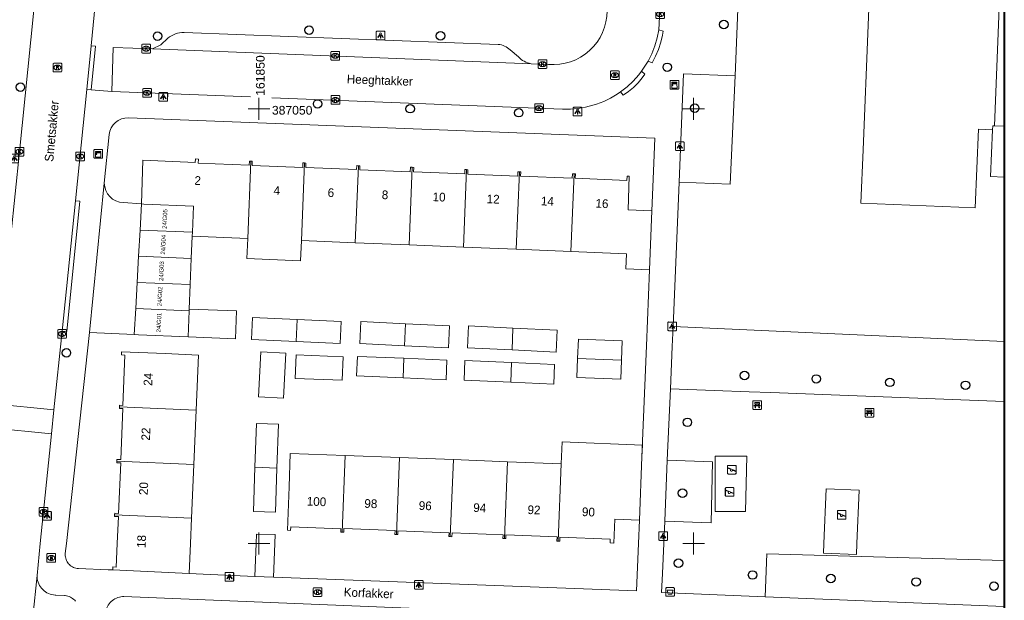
# Model space of a CAD drawing. Header units: metres. Extents: x 161590 to 161951, y 386917 to 387147.
# Tile 12 of 13: x 161822 to 161936, y 386993 to 387060. Entities that reach past the tile are written whole.
import ezdxf
from ezdxf.enums import TextEntityAlignment as Align

# ---------------------------------------------------------------- set-up
doc = ezdxf.new("R2010")
doc.units = ezdxf.units.M
doc.header["$MEASUREMENT"] = 0
for name, color, linetype, lineweight in [('GB_Coordinaat', 7, 'Continuous', 0), ('GB_Kader', 7, 'Continuous', 40), ('GB_Ruitennet', 7, 'Continuous', 0), ('IMGEO_Groenvoorziening', 7, 'Continuous', 0), ('IMGEO_Muur', 7, 'Continuous', 0), ('IMGEO_Openbare_ruimte_label', 7, 'Continuous', 0), ('IMGEO_Pand', 7, 'Continuous', 0), ('IMGEO_Pand_nummerreeks', 7, 'Continuous', 0), ('IMGEO_Parkeervlak_open', 7, 'Continuous', 0), ('IMGEO_Rijbaan_lokaal_open', 7, 'Continuous', 0), ('IMGEO_Voetpad_open', 7, 'Continuous', 0)]:
    doc.layers.add(name, color=color, linetype=linetype, lineweight=lineweight)
for name, color, linetype, lineweight, true_color in [('IMGEO_Afvalbak', 7, 'Continuous', 0, 0x965c00), ('IMGEO_Bank', 7, 'Continuous', 0, 0x006400), ('IMGEO_Boom', 7, 'Continuous', 0, 0x6e2d9b), ('IMGEO_Brandkraan', 7, 'Continuous', 0, 0x20b2aa), ('IMGEO_Kast', 7, 'Continuous', 0, 0xffc80a), ('IMGEO_Kolk', 7, 'Continuous', 0, 0x20b2aa), ('IMGEO_Lichtpunt', 7, 'Continuous', 0, 0x006400), ('IMGEO_Rioolput', 7, 'Continuous', 13, 0x20b2aa), ('IMGEO_Speelvoorziening', 7, 'Continuous', 0, 0x006400)]:
    doc.layers.add(name, color=color, linetype=linetype, lineweight=lineweight, true_color=true_color)
doc.styles.add('GB-Tekst Maatvoering', font='ITALICS.shx', dxfattribs={"height": 1})
doc.styles.add('IMGeo', font='txt', dxfattribs={"height": 1})

# ---------------------------------------------------------------- blocks, each defined once
blk = doc.blocks.new('RK')
at = {"layer": 'GB_Ruitennet', "flags": 128}
for points in [[(-1.25, 0), (0, 0), (0, 1.25)], [(0, -1.25), (0, 0), (1.25, 0)]]:
    blk.add_lwpolyline(points, dxfattribs=at)
blk = doc.blocks.new('bgt_boom')
at = {"layer": 'IMGEO_Boom', "color": 7, "lineweight": 30}
blk.add_circle((0, 0), 0.489, dxfattribs=at)
blk = doc.blocks.new('*U15')
at = {"layer": 'IMGEO_Bank', "color": 7, "flags": 128}
for points in [[(2.7, -1.15, 0.423631), (2.83, -0.66), (1.15, 2.7, 0.423631), (0.66, 2.83), (-2.7, 1.15, 0.423631), (-2.83, 0.66), (-1.15, -2.7, 0.423631), (-0.66, -2.83), (2.7, -1.15)], [(-0.39, 0.79), (-0.56, 1.12), (-0.38, 1.77), (-0.1, 1.22, 0.384909), (-0.06, 1.2), (0.77, 1.62), (0.86, 1.44), (0.03, 1.03, 0.384909), (0.02, 0.99), (0.8, -0.58, 0.384909), (0.84, -0.59), (1.67, -0.18), (1.76, -0.35), (0.93, -0.77, 0.384909), (0.91, -0.81), (1.2, -1.38), (0.57, -1.13), (0.39, -0.79, 0.384909), (0.36, -0.78), (-0.06, -0.99, 0.384909), (-0.08, -1.02), (0.09, -1.37), (-0.55, -1.69), (-1.68, 0.56), (-1.03, 0.89), (-0.87, 0.55, 0.384909), (-0.83, 0.54), (-0.41, 0.75, 0.384909), (-0.39, 0.79)]]:
    blk.add_lwpolyline(points, format="xyb", close=True, dxfattribs=at)
blk = doc.blocks.new('bgt_bank')
at = {"layer": 'IMGEO_Bank', "color": 7, "linetype": 'Continuous', "lineweight": 0, "flags": 128}
blk.add_lwpolyline([(-0.5, -0.43), (-0.5, 0.42, -0.423631), (-0.43, 0.5), (0.42, 0.5, -0.423631), (0.5, 0.43), (0.5, -0.42, -0.423631), (0.43, -0.5), (-0.42, -0.5, -0.423631), (-0.5, -0.43)], format="xyb", close=True, dxfattribs=at)
at = {"layer": 'IMGEO_Bank', "color": 7, "flags": 128}
blk.add_lwpolyline([(0.15, 0.11, 0.384909), (0.14, 0.12), (-0.14, 0.12, 0.384909), (-0.15, 0.11), (-0.15, 0.01, 0.384909), (-0.14, 0), (0.14, 0, 0.384909), (0.15, 0.01), (0.15, 0.11)], format="xyb", close=True, dxfattribs=at)
at = {"layer": 'IMGEO_Bank', "color": 7, "xscale": 0.223606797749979, "yscale": 0.223606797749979, "zscale": 0.223606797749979, "rotation": 243.434948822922}
blk.add_blockref('*U15', (0, 0), dxfattribs=at)
blk = doc.blocks.new('*U17')
at = {"layer": 'IMGEO_Brandkraan', "linetype": 'Continuous', "lineweight": 0}
for points in [[(-0.49, -1.01), (1.11, -0.21), (0.68, 0.64, 0.108931), (0.38, 1.02, 0.685211), (-0.31, 0.5, 0.653363), (-1.03, 0.26, 0.140841), (-0.96, -0.09)], [(-0.11, -0.2), (-0.22, 0.01, 1.027489), (-0.53, -0.13), (-0.42, -0.35)], [(0.51, 0.11), (0.39, 0.37, 1.005529), (0.06, 0.2), (0.19, -0.05)]]:
    blk.add_hatch(color=7, dxfattribs=at).paths.add_polyline_path(points, flags=16)
at = {"layer": 'IMGEO_Brandkraan', "color": 7, "linetype": 'Continuous', "lineweight": 0, "flags": 128}
blk.add_lwpolyline([(2.71, -1.15), (-0.7, -2.85, -0.398433), (-1.15, -2.71), (-2.85, 0.7, -0.398433), (-2.71, 1.15), (0.7, 2.85, -0.398433), (1.15, 2.71), (2.85, -0.7, -0.398433), (2.71, -1.15)], format="xyb", close=True, dxfattribs=at)
at = {"layer": 'IMGEO_Brandkraan', "color": 7, "linetype": 'Continuous', "lineweight": 0}
blk.add_rational_spline([(1.15, 0.5), (1.92, -1.06), (0.79, -1.61), (-0.33, -2.16), (-1.09, -0.61), (-1.12, -0.56), (-1.14, -0.51), (-1.92, 1.05), (-0.79, 1.61), (0.33, 2.16), (1.1, 0.6), (1.12, 0.55), (1.15, 0.5)], [1, 0.707106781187, 1, 0.707106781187, 1, 1, 1, 0.707106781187, 1, 0.707106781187, 1, 1, 1], degree=2, knots=[0, 0, 0, 0.125, 0.125, 0.25, 0.25, 0.5, 0.5, 0.625, 0.625, 0.75, 0.75, 1, 1, 1], dxfattribs=at)
blk = doc.blocks.new('e_bgt_put_brandkraan_put')
at = {"layer": 'IMGEO_Brandkraan', "color": 7, "linetype": 'Continuous', "lineweight": 0, "flags": 128}
blk.add_lwpolyline([(-0.5, -0.43), (-0.5, 0.43, -0.398433), (-0.43, 0.5), (0.43, 0.5, -0.398433), (0.5, 0.43), (0.5, -0.43, -0.398433), (0.43, -0.5), (-0.43, -0.5, -0.398433), (-0.5, -0.43)], format="xyb", close=True, dxfattribs=at)
at = {"layer": 'IMGEO_Brandkraan', "color": 7, "linetype": 'Continuous', "lineweight": 0, "xscale": 0.223606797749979, "yscale": 0.223606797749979, "zscale": 0.223606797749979, "rotation": 243.434948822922}
blk.add_blockref('*U17', (0, 0), dxfattribs=at)
blk = doc.blocks.new('*U19')
at = {"layer": 'IMGEO_Kolk', "linetype": 'Continuous', "lineweight": 0}
blk.add_hatch(color=7, dxfattribs=at).paths.add_polyline_path([(-0.44, -1.12), (-0.69, -0.63), (-0.08, -0.32), (-0.95, -0.11), (-1.27, 0.55), (-0.38, 0.27), (0.31, 1.38), (0.62, 0.77), (0.13, 0.1), (0.52, -0.02), (0.91, 0.17), (1.16, -0.32)], flags=16)
at = {"layer": 'IMGEO_Kolk', "color": 7, "linetype": 'Continuous', "lineweight": 0, "flags": 128}
blk.add_lwpolyline([(2.71, -1.15), (-0.7, -2.85, -0.398433), (-1.15, -2.71), (-2.85, 0.7, -0.398433), (-2.71, 1.15), (0.7, 2.85, -0.398433), (1.15, 2.71), (2.85, -0.7, -0.398433), (2.71, -1.15)], format="xyb", close=True, dxfattribs=at)
at = {"layer": 'IMGEO_Kolk', "color": 7, "linetype": 'Continuous', "lineweight": 0}
blk.add_rational_spline([(1.15, 0.5), (1.92, -1.06), (0.79, -1.61), (-0.33, -2.16), (-1.09, -0.61), (-1.12, -0.56), (-1.14, -0.51), (-1.92, 1.05), (-0.79, 1.61), (0.33, 2.16), (1.1, 0.6), (1.12, 0.55), (1.15, 0.5)], [1, 0.707106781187, 1, 0.707106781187, 1, 1, 1, 0.707106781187, 1, 0.707106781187, 1, 1, 1], degree=2, knots=[0, 0, 0, 0.125, 0.125, 0.25, 0.25, 0.5, 0.5, 0.625, 0.625, 0.75, 0.75, 1, 1, 1], dxfattribs=at)
blk = doc.blocks.new('e_bgt_put_kolk')
at = {"layer": 'IMGEO_Kolk', "color": 7, "linetype": 'Continuous', "lineweight": 0, "flags": 128}
blk.add_lwpolyline([(-0.5, -0.43), (-0.5, 0.43, -0.398433), (-0.43, 0.5), (0.43, 0.5, -0.398433), (0.5, 0.43), (0.5, -0.43, -0.398433), (0.43, -0.5), (-0.43, -0.5, -0.398433), (-0.5, -0.43)], format="xyb", close=True, dxfattribs=at)
at = {"layer": 'IMGEO_Kolk', "color": 7, "linetype": 'Continuous', "lineweight": 0, "xscale": 0.223606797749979, "yscale": 0.223606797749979, "zscale": 0.223606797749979, "rotation": 243.434948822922}
blk.add_blockref('*U19', (0, 0), dxfattribs=at)
blk = doc.blocks.new('*U13')
at = {"layer": 'IMGEO_Lichtpunt', "color": 7, "flags": 128}
for points in [[(-20, -89), (83, -38, 0.414214), (89, -20), (38, 83, 0.414214), (20, 89), (-83, 38, 0.414214), (-89, 20), (-38, -83, 0.414214), (-20, -89)], [(-19, -25, 1), (-32, 0, 1), (-19, -25)]]:
    blk.add_lwpolyline(points, format="xyb", close=True, dxfattribs=at)
for points in [[(-11, 9), (-16, 12), (5, 52), (11, 49), (-11, 9)], [(-1, -4), (-4, 2), (37, 22), (40, 16), (-1, -4)], [(-1, -20), (0, -13), (46, -20), (45, -27), (-1, -20)]]:
    blk.add_lwpolyline(points, close=True, dxfattribs=at)
blk = doc.blocks.new('e_bgt_paal_lichtmast')
at = {"layer": 'IMGEO_Lichtpunt', "color": 7, "flags": 128}
blk.add_lwpolyline([(-0.49, 0.4), (-0.49, -0.4, 0.414214), (-0.4, -0.5), (0.41, -0.5, 0.414214), (0.5, -0.4), (0.5, 0.4, 0.414214), (0.41, 0.5), (-0.4, 0.5, 0.414214), (-0.49, 0.4)], format="xyb", close=True, dxfattribs=at)
at = {"layer": 'IMGEO_Lichtpunt', "color": 7, "xscale": 0.007052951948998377, "yscale": 0.007052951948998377, "zscale": 0.007052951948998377, "rotation": 243.434948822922}
blk.add_blockref('*U13', (0.01, 0), dxfattribs=at)
blk = doc.blocks.new('*U23')
at = {"layer": 'IMGEO_Speelvoorziening', "color": 7, "flags": 128}
for points in [[(2.59, -1.18, 0.414214), (2.79, -0.58), (1.21, 2.58, 0.414214), (0.61, 2.78), (-2.59, 1.18, 0.414214), (-2.79, 0.58), (-1.21, -2.58, 0.414214), (-0.61, -2.78), (2.59, -1.18)], [(0.24, -2.13, -1), (-0.05, -2.16), (-0.39, 2.06, -1), (-0.1, 2.08), (0.03, 0.45, -1.634578), (0.11, -0.5), (0.24, -2.13)]]:
    blk.add_lwpolyline(points, format="xyb", close=True, dxfattribs=at)
blk = doc.blocks.new('bgt_speelvoorziening')
at = {"layer": 'IMGEO_Speelvoorziening', "color": 7, "flags": 128}
blk.add_lwpolyline([(-0.49, 0.4, -0.414214), (-0.39, 0.5), (0.39, 0.5, -0.414214), (0.49, 0.4), (0.49, -0.4, -0.414214), (0.39, -0.5), (-0.39, -0.5, -0.414214), (-0.49, -0.4), (-0.49, 0.4)], format="xyb", close=True, dxfattribs=at)
at = {"layer": 'IMGEO_Speelvoorziening', "color": 7, "xscale": 0.223606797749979, "yscale": 0.223606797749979, "zscale": 0.223606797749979, "rotation": 243.434948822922}
blk.add_blockref('*U23', (0, 0), dxfattribs=at)
blk = doc.blocks.new('*U25')
at = {"layer": 'IMGEO_Afvalbak', "color": 7, "flags": 128}
blk.add_lwpolyline([(-1.21, -2.58, 0.414214), (-0.61, -2.78), (2.59, -1.18, 0.414214), (2.79, -0.58), (1.21, 2.58, 0.414214), (0.61, 2.78), (-2.59, 1.18, 0.414214), (-2.79, 0.58), (-1.21, -2.58)], format="xyb", close=True, dxfattribs=at)
blk.add_lwpolyline([(-0.15, -1.84), (-1.56, 0.98), (0.62, 1.33), (1.43, -0.3), (-0.15, -1.84)], close=True, dxfattribs=at)
blk = doc.blocks.new('e_bgt_bak_afvalbak')
at = {"layer": 'IMGEO_Afvalbak', "color": 7, "flags": 128}
blk.add_lwpolyline([(-0.49, 0.4, -0.414214), (-0.39, 0.5), (0.39, 0.5, -0.414214), (0.49, 0.4), (0.49, -0.4, -0.414214), (0.39, -0.5), (-0.39, -0.5, -0.414214), (-0.49, -0.4), (-0.49, 0.4)], format="xyb", close=True, dxfattribs=at)
at = {"layer": 'IMGEO_Afvalbak', "color": 7, "xscale": 0.223606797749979, "yscale": 0.223606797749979, "zscale": 0.223606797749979, "rotation": 243.434948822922}
blk.add_blockref('*U25', (0, 0), dxfattribs=at)
blk = doc.blocks.new('*U21')
at = {"layer": 'IMGEO_Rioolput', "linetype": 'Continuous', "lineweight": 0}
for points in [[(1.13, -0.26), (0.88, 0.24), (0.23, -0.08), (0.21, -0.04, -0.280473), (0.23, 0.21), (0.62, 0.76), (0.34, 1.32), (-0.03, 0.8, 0.195635), (-0.11, 0.45, 0.331675), (-0.67, 0.64, 0.461296), (-0.97, -0.04), (-0.47, -1.06)], [(-0.07, -0.24), (-0.18, -0.03, 0.035782), (-0.25, 0.07, 0.861761), (-0.55, -0.07, 0.070718), (-0.5, -0.18), (-0.4, -0.4)]]:
    blk.add_hatch(color=7, dxfattribs=at).paths.add_polyline_path(points, flags=16)
at = {"layer": 'IMGEO_Rioolput', "color": 7, "linetype": 'Continuous', "lineweight": 0, "flags": 128}
blk.add_lwpolyline([(2.71, -1.15), (-0.7, -2.85, -0.398433), (-1.15, -2.71), (-2.85, 0.7, -0.398433), (-2.71, 1.15), (0.7, 2.85, -0.398433), (1.15, 2.71), (2.85, -0.7, -0.398433), (2.71, -1.15)], format="xyb", close=True, dxfattribs=at)
at = {"layer": 'IMGEO_Rioolput', "color": 7, "linetype": 'Continuous', "lineweight": 0}
blk.add_rational_spline([(1.15, 0.5), (1.92, -1.06), (0.79, -1.61), (-0.33, -2.16), (-1.09, -0.61), (-1.12, -0.56), (-1.14, -0.51), (-1.92, 1.05), (-0.79, 1.61), (0.33, 2.16), (1.1, 0.6), (1.13, 0.55), (1.15, 0.5)], [1, 0.707106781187, 1, 0.707106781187, 1, 1, 1, 0.707106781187, 1, 0.707106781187, 1, 1, 1], degree=2, knots=[0, 0, 0, 0.125, 0.125, 0.25, 0.25, 0.5, 0.5, 0.625, 0.625, 0.75, 0.75, 1, 1, 1], dxfattribs=at)
blk = doc.blocks.new('e_bgt_put_inspectie_rioolput')
at = {"layer": 'IMGEO_Rioolput', "color": 7, "linetype": 'Continuous', "lineweight": 0, "flags": 128}
blk.add_lwpolyline([(-0.5, -0.43), (-0.5, 0.43, -0.398433), (-0.43, 0.5), (0.43, 0.5, -0.398433), (0.5, 0.43), (0.5, -0.43, -0.398433), (0.43, -0.5), (-0.43, -0.5, -0.398433), (-0.5, -0.43)], format="xyb", close=True, dxfattribs=at)
at = {"layer": 'IMGEO_Rioolput', "color": 7, "linetype": 'Continuous', "lineweight": 0, "xscale": 0.223606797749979, "yscale": 0.223606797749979, "zscale": 0.223606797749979, "rotation": 243.434948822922}
blk.add_blockref('*U21', (0, 0), dxfattribs=at)
blk = doc.blocks.new('COORDRK_1')
at = {"layer": 'GB_Coordinaat', "color": 7, "linetype": 'Continuous', "lineweight": 0, "insert": (0.17, 1.5), "char_height": 1, "attachment_point": 4, "rotation": 90, "line_spacing_factor": 0.6, "style": 'GB-Tekst Maatvoering'}
blk.add_mtext('\\Farial;161850', dxfattribs=at)
at = {"layer": 'GB_Coordinaat', "color": 7, "linetype": 'Continuous', "lineweight": 0, "insert": (1.5, -0.17), "char_height": 1, "attachment_point": 4, "line_spacing_factor": 0.6, "style": 'GB-Tekst Maatvoering'}
blk.add_mtext('\\Farial;387050', dxfattribs=at)
blk = doc.blocks.new('*U33')
at = {"layer": 'IMGEO_Kast', "color": 7, "flags": 128}
blk.add_lwpolyline([(-1.15, -2.7, 0.423631), (-0.66, -2.83), (2.7, -1.15, 0.423631), (2.83, -0.66), (1.15, 2.7, 0.423631), (0.66, 2.83), (-2.7, 1.15, 0.423631), (-2.83, 0.66), (-1.15, -2.7)], format="xyb", close=True, dxfattribs=at)
for points in [[(-0.55, -1.8), (-1.75, 0.6), (-1.41, 0.77), (-0.21, -1.63), (-0.55, -1.8)], [(0.15, -1.45), (-1.05, 0.95), (0.9, 1.93), (2.1, -0.47), (0.15, -1.45)]]:
    blk.add_lwpolyline(points, close=True, dxfattribs=at)
blk = doc.blocks.new('bgt_kast')
at = {"layer": 'IMGEO_Kast', "color": 7, "linetype": 'Continuous', "lineweight": 0, "flags": 128}
blk.add_lwpolyline([(-0.5, -0.43), (-0.5, 0.42, -0.423631), (-0.43, 0.5), (0.42, 0.5, -0.423631), (0.5, 0.43), (0.5, -0.42, -0.423631), (0.43, -0.5), (-0.42, -0.5, -0.423631), (-0.5, -0.43)], format="xyb", close=True, dxfattribs=at)
at = {"layer": 'IMGEO_Kast', "color": 7, "flags": 128}
blk.add_lwpolyline([(-0.26, -0.04, 1), (-0.18, -0.04, 1), (-0.26, -0.04)], format="xyb", close=True, dxfattribs=at)
at = {"layer": 'IMGEO_Kast', "color": 7, "xscale": 0.223606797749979, "yscale": 0.223606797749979, "zscale": 0.223606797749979, "rotation": 243.434948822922}
blk.add_blockref('*U33', (0, 0), dxfattribs=at)

msp = doc.modelspace()

# ---------------------------------------------------------------- linework, layer by layer
at = {"layer": 'GB_Kader', "color": 7, "linetype": 'Continuous', "lineweight": 40, "flags": 128}
msp.add_lwpolyline([(161935.74, 386931.59), (161648.74, 386931.59), (161648.74, 387131.59), (161935.74, 387131.59), (161935.74, 386931.59)], dxfattribs=at)
at = {"layer": 'IMGEO_Groenvoorziening', "color": 7, "linetype": 'Continuous', "lineweight": 0, "flags": 128}
for points in [[(161898.34, 387041.57), (161904.22, 387041.35), (161904.8, 387053.79)], [(161935.74, 387023.25), (161897.64, 387024.97)], [(161935.74, 387016.33), (161908.9, 387017.36), (161906.38, 387017.46), (161902.38, 387017.61), (161897.33, 387017.81)], [(161896.98, 387009.57), (161902.19, 387009.38), (161902.04, 387002.38), (161896.68, 387002.58)], [(161906.14, 387010.06), (161905.99, 387003.7), (161902.49, 387003.7), (161902.49, 387010.05), (161906.14, 387010.06)], [(161918.73, 386998.72), (161914.93, 386998.88), (161914.98, 387000), (161915.25, 387006.28), (161919.04, 387006.12), (161918.78, 387000), (161918.73, 386998.72)], [(161908.22, 386993.87), (161908.42, 386998.83), (161935.74, 386998.05)]]:
    msp.add_lwpolyline(points, dxfattribs=at)
at = {"layer": 'IMGEO_Muur', "color": 7, "linetype": 'Continuous', "lineweight": 13, "flags": 128}
for points in [[(161894.94, 387031.5), (161894.58, 387022.74)], [(161894.58, 387022.74), (161894.06, 387009.96)], [(161843.6, 386996.49), (161842, 386996.57)]]:
    msp.add_lwpolyline(points, dxfattribs=at)
at = {"layer": 'IMGEO_Pand', "color": 7, "linetype": 'Continuous', "lineweight": 13, "flags": 128}
for points in [[(161934.39, 387047.6), (161932.76, 387047.66), (161932.4, 387038.62), (161919.26, 387039.14), (161919.51, 387045.29), (161920.08, 387059.63), (161921.66, 387099.22), (161935.74, 387098.66)], [(161935.74, 387076.24), (161934.62, 387048.05)], [(161934.62, 387048.05), (161934.41, 387048.06), (161934.39, 387047.6)], [(161934.62, 387048.05), (161935.74, 387048.01)], [(161935.74, 387042.14), (161934.17, 387042.2), (161934.39, 387047.6)], [(161849.07, 387043.98), (161848.91, 387043.98), (161848.89, 387043.51), (161843.02, 387043.75), (161843.04, 387044.22), (161842.7, 387044.23), (161842.68, 387043.84), (161836.64, 387044.09), (161836.5, 387039.06)], [(161849.07, 387043.98), (161848.72, 387035.08)], [(161855.24, 387043.77), (161855.06, 387043.78), (161855.04, 387043.26), (161849.21, 387043.49), (161849.23, 387043.97), (161849.07, 387043.98)], [(161854.89, 387034.84), (161855.24, 387043.77)], [(161861.45, 387043.46), (161861.26, 387043.47), (161861.24, 387043.03), (161855.4, 387043.27), (161855.42, 387043.76), (161855.24, 387043.77)], [(161861.09, 387034.59), (161861.45, 387043.46)], [(161867.62, 387043.28), (161867.44, 387043.28), (161867.42, 387042.75), (161861.61, 387042.99), (161861.63, 387043.45), (161861.45, 387043.46)], [(161867.62, 387043.28), (161867.27, 387034.34)], [(161873.88, 387043.01), (161873.7, 387043.01), (161873.68, 387042.54), (161867.79, 387042.77), (161867.81, 387043.27), (161867.62, 387043.28)], [(161873.88, 387043.01), (161873.52, 387034.09)], [(161879.96, 387042.75), (161879.8, 387042.76), (161879.79, 387042.27), (161874.03, 387042.5), (161874.05, 387043), (161873.88, 387043.01)], [(161879.61, 387033.84), (161879.96, 387042.75)], [(161886.25, 387042.53), (161886.07, 387042.53), (161886.05, 387042.04), (161880.11, 387042.27), (161880.13, 387042.75), (161879.96, 387042.75)], [(161886.25, 387042.53), (161885.89, 387033.59)], [(161895.21, 387038.28), (161892.46, 387038.39), (161892.61, 387042.24), (161892.35, 387042.25), (161892.33, 387041.77), (161886.4, 387042.01), (161886.42, 387042.52), (161886.25, 387042.53)], [(161836.5, 387039.06), (161836.33, 387036.05)], [(161842.35, 387035.81), (161842.48, 387038.82), (161836.75, 387039.05), (161836.5, 387039.06)], [(161894.94, 387031.5), (161895.21, 387038.28)], [(161836.16, 387033.05), (161836.33, 387036.05)], [(161836.33, 387036.05), (161842.35, 387035.81)], [(161842.32, 387035.34), (161842.22, 387032.8)], [(161842.32, 387035.34), (161842.35, 387035.81)], [(161848.72, 387035.08), (161842.32, 387035.34)], [(161854.89, 387034.84), (161854.77, 387032.53), (161848.63, 387032.77), (161848.72, 387035.08)], [(161861.09, 387034.59), (161854.89, 387034.84)], [(161867.27, 387034.34), (161861.09, 387034.59)], [(161873.52, 387034.09), (161867.27, 387034.34)], [(161835.99, 387030.04), (161836.16, 387033.05)], [(161836.16, 387033.05), (161842.22, 387032.8)], [(161879.61, 387033.84), (161873.52, 387034.09)], [(161885.89, 387033.59), (161879.61, 387033.84)], [(161894.94, 387031.5), (161892.2, 387031.61), (161892.27, 387033.33), (161885.89, 387033.59)], [(161842.22, 387032.8), (161842.1, 387029.79)], [(161835.83, 387027.03), (161835.99, 387030.04)], [(161835.99, 387030.04), (161842.1, 387029.79)], [(161842.1, 387029.79), (161841.99, 387026.97)], [(161835.66, 387024.03), (161835.83, 387027.03)], [(161835.83, 387027.03), (161841.98, 387026.78)], [(161841.99, 387026.97), (161847.44, 387026.76), (161847.31, 387023.55), (161841.86, 387023.77)], [(161841.98, 387026.78), (161841.86, 387023.77)], [(161841.99, 387026.97), (161841.98, 387026.78)], [(161854.28, 387023.23), (161849.15, 387023.48), (161849.27, 387026.01), (161854.42, 387025.76)], [(161854.42, 387025.76), (161854.28, 387023.23)], [(161854.42, 387025.76), (161859.47, 387025.52), (161859.35, 387022.99), (161854.28, 387023.23)], [(161866.74, 387022.75), (161861.62, 387022.99), (161861.74, 387025.52), (161866.86, 387025.27)], [(161866.74, 387022.75), (161866.86, 387025.27)], [(161866.86, 387025.27), (161871.94, 387025.03), (161871.82, 387022.51), (161866.74, 387022.75)], [(161841.86, 387023.77), (161836.14, 387024), (161835.66, 387024.03)], [(161879.12, 387022.26), (161874.01, 387022.51), (161874.12, 387025.03), (161879.23, 387024.79)], [(161879.23, 387024.79), (161879.12, 387022.26)], [(161879.23, 387024.79), (161884.33, 387024.55), (161884.2, 387022.02), (161879.12, 387022.26)], [(161886.66, 387021.29), (161886.75, 387023.51), (161891.79, 387023.32), (161891.7, 387021.1)], [(161833.95, 387015.73), (161833.96, 387015.9), (161834.35, 387015.89), (161834.6, 387021.68), (161834.2, 387021.69), (161834.21, 387022.06), (161839.21, 387021.85), (161843.05, 387021.68), (161842.78, 387015.34)], [(161849.95, 387016.86), (161850.21, 387022.05), (161853.1, 387021.9), (161852.84, 387016.72), (161849.95, 387016.86)], [(161854.18, 387019), (161854.29, 387021.7), (161859.68, 387021.49), (161859.57, 387018.78), (161854.18, 387019)], [(161866.58, 387019.04), (161861.23, 387019.27), (161861.33, 387021.53), (161866.68, 387021.31)], [(161866.68, 387021.31), (161866.58, 387019.04)], [(161866.68, 387021.31), (161871.63, 387021.1), (161871.53, 387018.83), (161866.58, 387019.04)], [(161878.97, 387018.55), (161873.62, 387018.78), (161873.71, 387021.05), (161879.06, 387020.82)], [(161878.97, 387018.55), (161879.06, 387020.82)], [(161879.06, 387020.82), (161884.01, 387020.61), (161883.92, 387018.34), (161878.97, 387018.55)], [(161891.7, 387021.1), (161891.62, 387018.89), (161886.58, 387019.08), (161886.66, 387021.29)], [(161891.7, 387021.1), (161886.66, 387021.29)], [(161833.67, 387009.48), (161833.68, 387009.66), (161834.11, 387009.65), (161834.36, 387015.53), (161833.95, 387015.55), (161833.95, 387015.73)], [(161833.95, 387015.73), (161842.78, 387015.34)], [(161842.78, 387015.34), (161842.51, 387009.09)], [(161849.55, 387008.78), (161849.72, 387013.8), (161852.24, 387013.72), (161852.08, 387008.67)], [(161884.79, 387009.18), (161884.9, 387011.68), (161894.11, 387011.33), (161894.06, 387009.96)], [(161859.59, 387001.3), (161859.42, 387001.31), (161859.44, 387001.7), (161853.67, 387001.92), (161853.65, 387001.51), (161853.28, 387001.53), (161853.47, 387006.53), (161853.61, 387010.35), (161859.93, 387010.11)], [(161833.41, 387003.3), (161833.42, 387003.48), (161833.86, 387003.46), (161834.11, 387009.28), (161833.66, 387009.29), (161833.67, 387009.48)], [(161833.67, 387009.48), (161842.51, 387009.09)], [(161859.59, 387001.3), (161859.93, 387010.11)], [(161859.93, 387010.11), (161866.16, 387009.88)], [(161866.16, 387009.88), (161865.82, 387001.04)], [(161866.16, 387009.88), (161872.37, 387009.65)], [(161872.37, 387009.65), (161872.02, 387000.79)], [(161872.37, 387009.65), (161878.58, 387009.41)], [(161878.58, 387009.41), (161878.24, 387000.56)], [(161878.58, 387009.41), (161884.79, 387009.18)], [(161884.79, 387009.18), (161884.44, 387000.28)], [(161893.79, 387002.69), (161894.06, 387009.96)], [(161842.51, 387009.09), (161842.25, 387002.91)], [(161852.08, 387008.67), (161851.91, 387003.6), (161849.39, 387003.68), (161849.55, 387008.78)], [(161849.55, 387008.78), (161852.08, 387008.67)], [(161833.19, 386996.96), (161833.21, 386997.3), (161833.59, 386997.28), (161833.7, 387000), (161833.84, 387003.1), (161833.4, 387003.12), (161833.41, 387003.3)], [(161842.25, 387002.91), (161833.41, 387003.3)], [(161842.25, 387002.91), (161842.12, 387000), (161842, 386996.57)], [(161893.79, 387002.69), (161890.93, 387002.79), (161890.83, 387000.06), (161890.41, 387000.08), (161890.42, 387000.52), (161884.61, 387000.73), (161884.6, 387000.28), (161884.44, 387000.28)], [(161865.82, 387001.04), (161865.65, 387001.05), (161865.66, 387001.49), (161859.77, 387001.71), (161859.76, 387001.29), (161859.59, 387001.3)], [(161872.02, 387000.79), (161871.85, 387000.79), (161871.87, 387001.24), (161866, 387001.46), (161865.98, 387001.04), (161865.82, 387001.04)], [(161849.52, 386996.22), (161849.68, 387000), (161849.73, 387001.09), (161851.89, 387001.02), (161851.85, 387000), (161851.7, 386996.12)], [(161878.24, 387000.56), (161878.07, 387000.57), (161878.09, 387001.01), (161872.22, 387001.23), (161872.2, 387000.78), (161872.02, 387000.79)], [(161884.44, 387000.28), (161884.29, 387000.29), (161884.31, 387000.78), (161878.42, 387001), (161878.4, 387000.56), (161878.24, 387000.56)], [(161842, 386996.57), (161833.19, 386996.96)], [(161849.52, 386996.22), (161851.7, 386996.12)]]:
    msp.add_lwpolyline(points, dxfattribs=at)
at = {"layer": 'IMGEO_Parkeervlak_open', "color": 7, "linetype": 'Continuous', "lineweight": 0, "flags": 128}
for points in [[(161837.76, 387056.89), (161881.31, 387055.19)], [(161824.48, 386996.34), (161823.01, 386982.06)], [(161828.92, 386993.36), (161828.82, 386993.48), (161828.71, 386993.58), (161828.58, 386993.68), (161828.45, 386993.77), (161828.32, 386993.84), (161828.17, 386993.9), (161828.02, 386993.95), (161827.87, 386993.99), (161827.72, 386994.01), (161827.63, 386994.01), (161826.63, 386994.05), (161826.57, 386994.06), (161826.37, 386994.08), (161826.18, 386994.12), (161825.98, 386994.18), (161825.8, 386994.25), (161825.62, 386994.34), (161825.45, 386994.45), (161825.29, 386994.57), (161825.14, 386994.71), (161825, 386994.86), (161824.88, 386995.02), (161824.77, 386995.19), (161824.68, 386995.36), (161824.61, 386995.55), (161824.55, 386995.74), (161824.51, 386995.94), (161824.48, 386996.14), (161824.48, 386996.34)]]:
    msp.add_lwpolyline(points, dxfattribs=at)
at = {"layer": 'IMGEO_Rijbaan_lokaal_open', "color": 7, "linetype": 'Continuous', "lineweight": 0, "flags": 128}
for points in [[(161824.8, 387068.32), (161824.71, 387067.45), (161822.46, 387045.07), (161819.44, 387016.05)], [(161830.72, 387057.24), (161831.72, 387067.61)], [(161828.9, 387039.43), (161830.21, 387052.23)], [(161826.43, 387015.38), (161827.36, 387024.43)], [(161826.43, 387015.38), (161819.44, 387016.05)], [(161826.14, 387012.61), (161826.43, 387015.38)], [(161819.15, 387013.29), (161826.14, 387012.61)], [(161824.48, 386996.34), (161824.85, 387000), (161826.14, 387012.61)]]:
    msp.add_lwpolyline(points, dxfattribs=at)
at = {"layer": 'IMGEO_Voetpad_open', "color": 7, "linetype": 'Continuous', "lineweight": 0, "flags": 128}
for points in [[(161904.8, 387053.79), (161907.14, 387112.29)], [(161896.19, 387062.93), (161896.02, 387059.07)], [(161894.77, 387055.47), (161895.23, 387055.28), (161895.64, 387056.04), (161895.97, 387056.83), (161896.24, 387057.65), (161896.43, 387058.49), (161896.5, 387058.95), (161896.02, 387059.07)], [(161896.02, 387059.07), (161895.83, 387058.15), (161895.56, 387057.23), (161895.21, 387056.33), (161894.77, 387055.47)], [(161830.72, 387057.24), (161830.21, 387052.23)], [(161830.71, 387052.18), (161831.22, 387057.19), (161830.72, 387057.24)], [(161833.08, 387051.99), (161833.24, 387057.06), (161837.76, 387056.89)], [(161894.77, 387055.47), (161894.03, 387054.32)], [(161891.59, 387051.94), (161891.92, 387051.57), (161892.53, 387051.99), (161893.09, 387052.47), (161893.62, 387052.99), (161894.09, 387053.56), (161894.39, 387053.98), (161894.03, 387054.32)], [(161894.03, 387054.32), (161893.71, 387053.91), (161893.06, 387053.19), (161892.35, 387052.53), (161891.59, 387051.94)], [(161904.8, 387053.79), (161898.86, 387054.04), (161898.34, 387041.57)], [(161830.21, 387052.23), (161830.71, 387052.18)], [(161830.71, 387052.18), (161833.08, 387051.99)], [(161849.03, 387051.37), (161833.08, 387051.99)], [(161830.51, 387024.26), (161832.22, 387041.46)], [(161897.64, 387024.97), (161898.34, 387041.57)], [(161828.9, 387039.43), (161827.36, 387024.43)], [(161827.36, 387024.43), (161827.9, 387024.37), (161829.42, 387039.38), (161828.9, 387039.43)], [(161894.06, 387009.96), (161894.58, 387022.74), (161894.94, 387031.5)], [(161830.51, 387024.26), (161827.86, 387000), (161827.73, 386998.87), (161827.72, 386998.73), (161827.73, 386998.59), (161827.75, 386998.45), (161827.78, 386998.3), (161827.82, 386998.17), (161827.87, 386998.04), (161827.94, 386997.91), (161828.02, 386997.79), (161828.11, 386997.68), (161828.2, 386997.57), (161828.31, 386997.47), (161828.42, 386997.39), (161828.55, 386997.31), (161828.67, 386997.25), (161828.81, 386997.2), (161828.95, 386997.16), (161829.09, 386997.13), (161829.23, 386997.11), (161829.26, 386997.11), (161832.68, 386996.98), (161833.19, 386996.96)], [(161835.66, 387024.03), (161830.51, 387024.26)], [(161897.64, 387024.97), (161897.54, 387022.67), (161897.33, 387017.81)], [(161897.33, 387017.81), (161896.98, 387009.57)], [(161896.98, 387009.57), (161896.68, 387002.58)], [(161851.7, 386996.12), (161893.44, 386994.54), (161893.67, 387000), (161893.79, 387002.69)], [(161896.68, 387002.58), (161896.57, 387000), (161896.43, 386996.56), (161896.32, 386994.36), (161908.22, 386993.87)], [(161842, 386996.57), (161843.6, 386996.49), (161849.52, 386996.22)], [(161908.22, 386993.87), (161935.74, 386992.74)]]:
    msp.add_lwpolyline(points, dxfattribs=at)
for points in [[(161881.31, 387055.19), (161883.33, 387055.11, 0.440193), (161890.05, 387061.28), (161890.06, 387062.66)], [(161837.76, 387056.89), (161838.73, 387057.36), (161839.52, 387058.11, -0.189488), (161841.4, 387058.78), (161877.54, 387057.41, -0.180233), (161878.89, 387056.78), (161879.85, 387055.97, 0.151759), (161881.31, 387055.19)], [(161891.59, 387051.94, -0.165211), (161884.94, 387049.97), (161851.48, 387051.28)], [(161832.22, 387041.46), (161832.78, 387047.03, -0.396127), (161834.99, 387048.96), (161895.54, 387046.61), (161895.43, 387043.75), (161895.21, 387038.28)], [(161836.5, 387039.06), (161834.39, 387039.21, -0.402484), (161832.22, 387041.46)], [(161832.26, 386988.45), (161832.4, 386991.99), (161832.41, 386992.07), (161832.43, 386992.25), (161832.47, 386992.42), (161832.53, 386992.59), (161832.6, 386992.76), (161832.68, 386992.91), (161832.78, 386993.06), (161832.89, 386993.2), (161833.02, 386993.33), (161833.15, 386993.45), (161833.3, 386993.56), (161833.45, 386993.65), (161833.61, 386993.73), (161833.78, 386993.79), (161833.95, 386993.84), (161834.12, 386993.87), (161834.3, 386993.89), (161834.48, 386993.89), (161868.19, 386992.51, -0.414903), (161869.92, 386990.63), (161869.76, 386986.96)]]:
    msp.add_lwpolyline(points, format="xyb", dxfattribs=at)

# ---------------------------------------------------------------- block references
at = {"layer": 'GB_Coordinaat', "color": 7, "linetype": 'Continuous', "lineweight": 0}
msp.add_blockref('COORDRK_1', (161850, 387050), dxfattribs=at)
at = {"layer": 'GB_Ruitennet'}
for p in [(161850, 387050), (161900, 387050), (161850, 387000), (161900, 387000)]:
    msp.add_blockref('RK', p, dxfattribs=at)
at = {"layer": 'IMGEO_Afvalbak', "color": 7}
msp.add_blockref('e_bgt_bak_afvalbak', (161897.3, 386994.43), dxfattribs=at)
at = {"layer": 'IMGEO_Bank', "color": 7, "linetype": 'Continuous', "lineweight": 0}
for p in [(161907.32, 387015.93), (161920.23, 387015.05)]:
    msp.add_blockref('bgt_bank', p, dxfattribs=at)
at = {"layer": 'IMGEO_Boom', "color": 7, "lineweight": 30}
for p in [(161903.49, 387059.7), (161855.77, 387059.05), (161838.35, 387058.36), (161870.89, 387058.39), (161896.98, 387054.78), (161822.57, 387052.5), (161856.76, 387050.56), (161867.4, 387050.01), (161879.89, 387049.55), (161900.13, 387050.07), (161827.86, 387021.94), (161905.86, 387019.32), (161914.12, 387018.93), (161922.58, 387018.54), (161931.28, 387018.2), (161899.29, 387013.94), (161898.73, 387005.79), (161898.27, 386997.74), (161906.79, 386996.38), (161915.8, 386995.98), (161925.6, 386995.58), (161934.55, 386995.09)]:
    msp.add_blockref('bgt_boom', p, dxfattribs=at)
at = {"layer": 'IMGEO_Brandkraan', "color": 7, "linetype": 'Continuous', "lineweight": 0}
msp.add_blockref('e_bgt_put_brandkraan_put', (161826.12, 386998.34), dxfattribs=at)
at = {"layer": 'IMGEO_Kast', "color": 7, "linetype": 'Continuous', "lineweight": 0}
for p in [(161897.8, 387052.76), (161831.53, 387044.82)]:
    msp.add_blockref('bgt_kast', p, dxfattribs=at)
at = {"layer": 'IMGEO_Kolk', "color": 7, "linetype": 'Continuous', "lineweight": 0}
for p in [(161896.16, 387060.89), (161837.03, 387056.92), (161858.79, 387056.1), (161882.63, 387055.14), (161837.14, 387051.84), (161858.8, 387051.02), (161882.23, 387050.08), (161822.46, 387045.07), (161829.44, 387044.53), (161827.37, 387024.11), (161825.24, 387003.64), (161856.75, 386994.41)]:
    msp.add_blockref('e_bgt_put_kolk', p, dxfattribs=at)
at = {"layer": 'IMGEO_Lichtpunt', "color": 7}
for p in [(161863.99, 387058.43), (161839, 387051.37), (161886.65, 387049.68), (161898.41, 387045.7), (161821.86, 387044.29), (161897.54, 387024.98), (161825.62, 387003.19), (161896.5, 387000.86), (161846.6, 386996.17), (161868.39, 386995.24)]:
    msp.add_blockref('e_bgt_paal_lichtmast', p, dxfattribs=at)
at = {"layer": 'IMGEO_Rioolput', "color": 7, "linetype": 'Continuous', "lineweight": 0}
for p in [(161826.83, 387054.75), (161890.95, 387053.87)]:
    msp.add_blockref('e_bgt_put_inspectie_rioolput', p, dxfattribs=at)
at = {"layer": 'IMGEO_Speelvoorziening', "color": 7}
for p in [(161904.4, 387008.49), (161904.15, 387005.93), (161917.04, 387003.29)]:
    msp.add_blockref('bgt_speelvoorziening', p, dxfattribs=at)

# ---------------------------------------------------------------- texts
at = {"layer": 'IMGEO_Openbare_ruimte_label', "color": 7, "linetype": 'Continuous', "lineweight": 0, "style": 'IMGeo'}
for s, rotation, p in [('Heeghtakker', 357.7071, (161863.91, 387053.29)), ('Smetsakker', 84.6656, (161826.17, 387047.44)), ('Korfakker', 357.6498, (161862.63, 386994.3))]:
    msp.add_text(s, height=1, rotation=rotation, dxfattribs=at).set_placement(p, align=Align.MIDDLE_CENTER)
at = {"layer": 'IMGEO_Pand_nummerreeks', "color": 7, "linetype": 'Continuous', "lineweight": 0, "style": 'IMGeo'}
for s, height, rotation, p in [('2', 1, 357.5019, (161842.96, 387041.75)), ('4', 1, 357.7189, (161852.07, 387040.61)), ('6', 1, 357.7189, (161858.29, 387040.36)), ('8', 1, 357.7189, (161864.51, 387040.11)), ('10', 1, 357.7189, (161870.73, 387039.86)), ('12', 1, 357.7189, (161876.95, 387039.62)), ('14', 1, 357.7189, (161883.19, 387039.37)), ('16', 1, 357.7005, (161889.47, 387039.11)), ('24/G05', 0.5, 87.5709, (161839.18, 387037.33)), ('24/G04', 0.5, 87.5709, (161839, 387034.37)), ('24/G03', 0.5, 87.5709, (161838.79, 387031.34)), ('24/G02', 0.5, 87.5709, (161838.61, 387028.43)), ('24/G01', 0.5, 87.5709, (161838.5, 387025.42)), ('24', 1, 87.6242, (161837.26, 387018.88)), ('22', 1, 87.6242, (161837, 387012.59)), ('20', 1, 87.6242, (161836.74, 387006.32)), ('100', 1, 357.8197, (161856.63, 387004.83)), ('98', 1, 357.8197, (161862.88, 387004.59)), ('96', 1, 357.8197, (161869.14, 387004.35)), ('94', 1, 357.8197, (161875.41, 387004.11)), ('92', 1, 357.8197, (161881.65, 387003.87)), ('90', 1, 357.8197, (161887.91, 387003.63)), ('18', 1, 87.5104, (161836.5, 387000.24))]:
    msp.add_text(s, height=height, rotation=rotation, dxfattribs=at).set_placement(p, align=Align.MIDDLE_CENTER)

doc.saveas('drawing.dxf')
